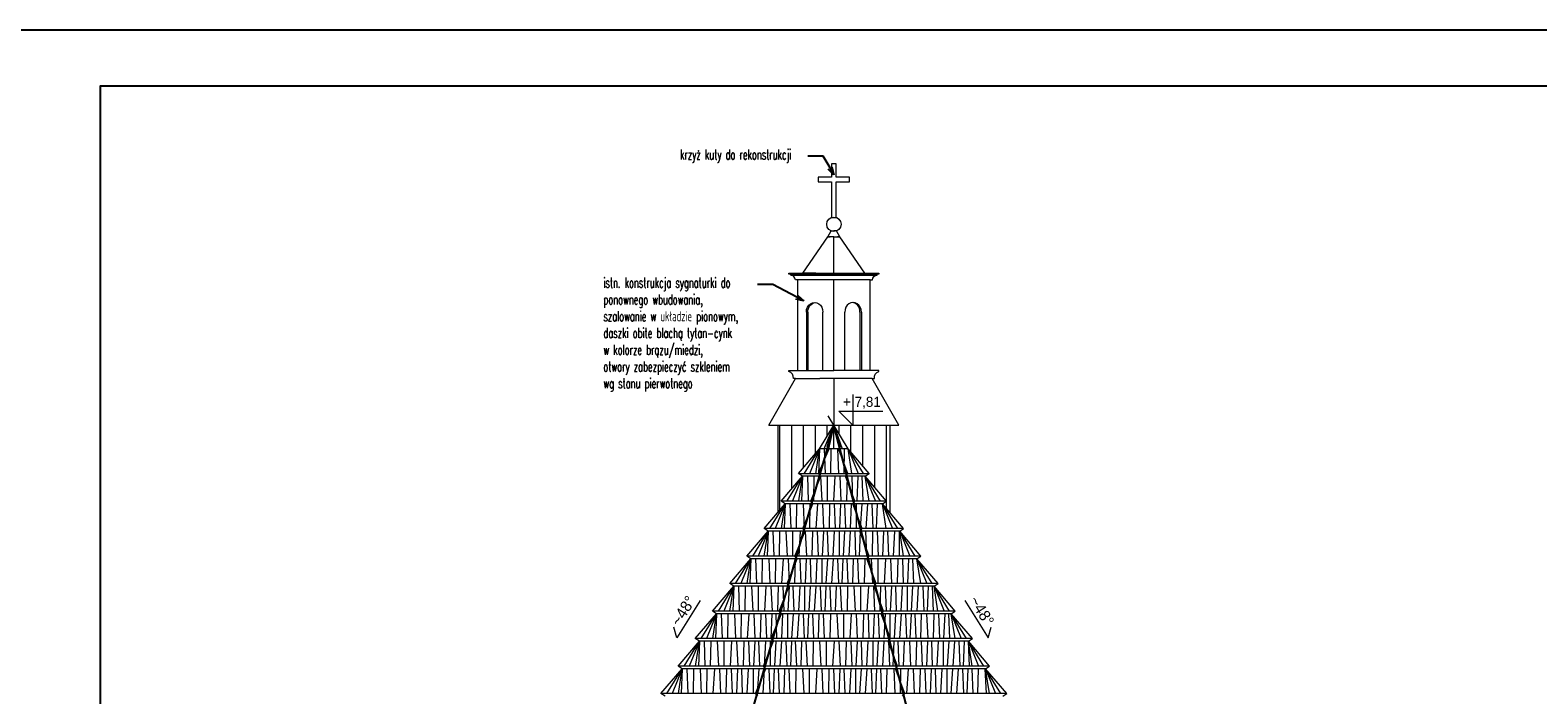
# Model space of a CAD drawing. Header units: centimetres. Extents: x 148485 to 162129, y -6573 to -2118.
# Tile 164 of 167: x 157992 to 159340, y -5683 to -5088. Entities that reach past the tile are written whole.
import ezdxf
from ezdxf import colors
from ezdxf.entities.mleader import LeaderData, LeaderLine
from ezdxf.enums import TextEntityAlignment as Align
from ezdxf.math import Vec2, Vec3

# ---------------------------------------------------------------- set-up
doc = ezdxf.new("R2010")
doc.units = ezdxf.units.CM
doc.header["$LTSCALE"] = 0.1
doc.layers.get('0').update_dxf_attribs({"color": 45})
for name, color, linetype, lineweight in [('A_Opisy', 7, 'Continuous', 18), ('ELEWACJE - dach', 253, 'Continuous', 18), ('ELEWACJE - dach podziały', 34, 'Continuous', 15), ('ELEWACJE - hacz dachówki', 251, 'Continuous', 9), ('WIDOKOWE', 4, 'Continuous', 15)]:
    doc.layers.add(name, color=color, linetype=linetype, lineweight=lineweight)
for name, color, linetype in [('Format', 7, 'Continuous'), ('ozn_graficzne_PROKON', 5, 'Continuous'), ('ozn_graficzne_R&F', 5, 'Continuous')]:
    doc.layers.add(name, color=color, linetype=linetype)
doc.styles.add('CG', font='FL Pismo Techniczne.ttf')
doc.styles.add('Skala 50', font='simplex.shx', dxfattribs={"width": 0.9, "height": 10})
doc.styles.add('TECH', font='flptechn.ttf')
pattern_1 = [(90, (1292.184, 0), (-10.6066017, 6e-16), [])]

# ---------------------------------------------------------------- blocks, each defined once
blk = doc.blocks.new('_Open30')
at = {"color": 0, "linetype": 'ByBlock', "lineweight": -2, "transparency": 16777216}
for p, q in [((-1, 0.2679), (0, 0)), ((0, 0), (-1, -0.2679)), ((0, 0), (-1, 0))]:
    blk.add_line(p, q, dxfattribs=at)

msp = doc.modelspace()

# ---------------------------------------------------------------- hatches: boundary and pattern name
at = {"layer": 'ELEWACJE - hacz dachówki'}
h = msp.add_hatch(dxfattribs=at)
h.set_pattern_fill('JIS_WOOD', color=256, scale=15, angle=135)
h.set_pattern_definition(pattern_1)
h.paths.add_polyline_path([(158710.712, -5441.463), (158660.712, -5441.463), (158660.712, -5519.301), (158667.229, -5511.669), (158663.575, -5509.386), (158682.596, -5487.076), (158679.131, -5484.535), (158697.964, -5462.483)])
h = msp.add_hatch(dxfattribs=at)
h.set_pattern_fill('JIS_WOOD', color=256, scale=15, angle=135)
h.set_pattern_definition(pattern_1)
h.paths.add_polyline_path([(158710.712, -5441.463), (158723.459, -5462.483), (158742.292, -5484.535), (158738.827, -5487.076), (158757.849, -5509.386), (158754.195, -5511.669), (158760.712, -5519.301), (158760.712, -5441.463), (158739.452, -5441.463)])

# ---------------------------------------------------------------- linework, layer by layer
at = {"layer": 'A_Opisy'}
msp.add_lwpolyline([(158727.685, -5413.853), (158727.685, -5441.353), (158715.185, -5428.853), (158754.446, -5428.853)], dxfattribs=at)
at = {"layer": 'Defpoints'}
msp.add_lwpolyline([(158826.238, -5888.06), (158710.712, -5441.463), (158582.859, -5888.06)], dxfattribs=at)
at = {"layer": 'ELEWACJE - dach'}
for points in [[(158712.712, -5255.561), (158712.712, -5223.561), (158724.712, -5223.561), (158724.712, -5219.561), (158712.712, -5219.561), (158712.712, -5207.561), (158708.712, -5207.561), (158708.712, -5219.561), (158696.712, -5219.561), (158696.712, -5223.561), (158708.712, -5223.561), (158708.712, -5255.561), (158712.712, -5255.561)], [(158686.104, -5340.236), (158686.104, -5340.236), (158686.104, -5392.463)], [(158687.397, -5340.236), (158687.397, -5340.236), (158687.397, -5392.463)], [(158700.821, -5392.463), (158700.821, -5340.267)], [(158720.603, -5392.463), (158720.603, -5340.267)], [(158734.026, -5340.236), (158734.026, -5340.236), (158734.026, -5392.463)], [(158735.319, -5340.236), (158735.319, -5340.236), (158735.319, -5392.463)]]:
    msp.add_lwpolyline(points, dxfattribs=at)
msp.add_circle((158710.712, -5261.607), 6.414, dxfattribs=at)
at = {"layer": 'ELEWACJE - dach', "extrusion": (0, 0, -1)}
for centre, end_param in [((158693.465, -5340.061), 7.84456217), ((158694.758, -5340.061), 6.16177079)]:
    msp.add_ellipse(centre, major_axis=(0.335, 8.572), ratio=0.85778845, start_param=4.658597, end_param=end_param, dxfattribs=at)
at = {"layer": 'ELEWACJE - dach'}
for centre, end_param in [((158727.959, -5340.061), 7.84456217), ((158726.666, -5340.061), 6.16177079)]:
    msp.add_ellipse(centre, major_axis=(-0.335, 8.572), ratio=0.85778845, start_param=4.658597, end_param=end_param, dxfattribs=at)
at = {"layer": 'ELEWACJE - dach podziały'}
for p, q in [((158710.712, -5305.463), (158710.712, -5272.982)), ((158710.712, -5392.463), (158710.712, -5311.463)), ((158710.712, -5399.463), (158710.712, -5441.463)), ((158773.028, -5533.722), (158648.396, -5533.722))]:
    msp.add_line(p, q, dxfattribs=at)
for points in [[(158710.712, -5272.982), (158705.406, -5272.982), (158708.304, -5267.56), (158710.712, -5267.56)], [(158710.712, -5272.982), (158716.017, -5272.982), (158713.12, -5267.56), (158710.712, -5267.56)], [(158694.705, -5305.463), (158682.898, -5305.463), (158705.406, -5272.982), (158707.524, -5272.982)], [(158720.418, -5305.463), (158738.525, -5305.463), (158716.017, -5272.982), (158713.899, -5272.982)], [(158698.86, -5311.463), (158678.263, -5311.463), (158678.263, -5392.463)], [(158722.563, -5311.463), (158698.86, -5311.463)], [(158743.16, -5392.463), (158743.16, -5311.463), (158722.563, -5311.463)], [(158652.629, -5441.463), (158676.399, -5399.463), (158698.191, -5399.463)], [(158723.232, -5399.463), (158698.191, -5399.463)], [(158768.795, -5441.463), (158745.024, -5399.463), (158723.232, -5399.463)], [(158861.768, -5683.823), (158865.392, -5681.498), (158846.401, -5659.23), (158850.024, -5656.905), (158831.033, -5634.636), (158834.656, -5632.311), (158815.665, -5610.043), (158819.289, -5607.718), (158800.298, -5585.45), (158803.921, -5583.125), (158784.93, -5560.856), (158788.584, -5558.573), (158769.562, -5536.263), (158773.028, -5533.722), (158754.195, -5511.669), (158757.849, -5509.386), (158738.827, -5487.076), (158742.292, -5484.535), (158723.459, -5462.483), (158705.526, -5432.912)], [(158559.655, -5683.823), (158556.032, -5681.498), (158575.023, -5659.23), (158571.399, -5656.905), (158590.39, -5634.636), (158586.767, -5632.311), (158605.758, -5610.043), (158602.135, -5607.718), (158621.126, -5585.45), (158617.502, -5583.125), (158636.493, -5560.856), (158632.839, -5558.573), (158651.861, -5536.263), (158648.396, -5533.722), (158667.229, -5511.669), (158663.575, -5509.386), (158682.596, -5487.076), (158679.131, -5484.535), (158697.964, -5462.483), (158710.712, -5441.463)], [(158642.661, -5683.823), (158640.661, -5681.498), (158649.702, -5659.23), (158647.702, -5656.905), (158656.743, -5634.636), (158654.743, -5632.311), (158663.783, -5610.043), (158661.783, -5607.718), (158670.824, -5585.45), (158668.824, -5583.125), (158677.864, -5560.856), (158675.864, -5558.531), (158684.905, -5536.263), (158682.905, -5533.938), (158691.946, -5511.669), (158689.946, -5509.344), (158698.986, -5487.076), (158696.986, -5484.751), (158706.575, -5462.483), (158704.575, -5460.158), (158710.712, -5441.463)], [(158652.629, -5441.463), (158739.452, -5441.463)], [(158660.712, -5441.463), (158660.712, -5519.301)], [(158772.105, -5683.823), (158774.105, -5681.498), (158765.743, -5659.23), (158767.743, -5656.905), (158759.381, -5634.636), (158761.381, -5632.311), (158753.019, -5610.043), (158755.019, -5607.718), (158746.658, -5585.45), (158748.658, -5583.125), (158740.296, -5560.856), (158742.296, -5558.531), (158733.934, -5536.263), (158735.934, -5533.938), (158727.572, -5511.669), (158729.572, -5509.344), (158721.21, -5487.076), (158723.21, -5484.751), (158714.848, -5462.483), (158716.848, -5460.158), (158710.712, -5441.463)], [(158739.452, -5441.463), (158768.795, -5441.463)], [(158760.712, -5441.463), (158760.712, -5519.301)], [(158723.459, -5462.483), (158697.964, -5462.483)], [(158742.481, -5484.793), (158678.942, -5484.793)], [(158757.849, -5509.386), (158663.575, -5509.386)], [(158788.584, -5558.573), (158632.839, -5558.573)], [(158803.921, -5583.125), (158617.502, -5583.125)], [(158819.289, -5607.718), (158602.135, -5607.718)], [(158834.656, -5632.311), (158586.767, -5632.311)], [(158850.024, -5656.905), (158571.399, -5656.905)], [(158865.392, -5681.498), (158556.032, -5681.498)]]:
    msp.add_lwpolyline(points, dxfattribs=at)
for points in [[(158670.521, -5305.463), (158750.902, -5305.463), (158750.902, -5306.274), (158670.521, -5306.274)], [(158749.355, -5306.274), (158672.068, -5306.274), (158672.068, -5307.085), (158749.355, -5307.085)]]:
    msp.add_lwpolyline(points, close=True, dxfattribs=at)
for points in [[(158678.263, -5311.463), (158676.229, -5311.463, 0.38137893), (158672.068, -5307.085), (158672.068, -5306.274), (158710.712, -5306.274)], [(158743.16, -5311.463), (158745.194, -5311.463, -0.38137893), (158749.355, -5307.085), (158749.355, -5306.274), (158710.712, -5306.274)], [(158676.399, -5399.463), (158674.462, -5399.463, 0.38137893), (158670.499, -5393.235), (158670.499, -5392.463), (158710.712, -5392.463)], [(158745.024, -5399.463), (158746.961, -5399.463, -0.38137893), (158750.924, -5393.235), (158750.924, -5392.463), (158710.712, -5392.463)]]:
    msp.add_lwpolyline(points, format="xyb", dxfattribs=at)
at = {"layer": 'ELEWACJE - hacz dachówki'}
for p, q in [((158697.907, -5462.576), (158697.004, -5484.844)), ((158702.13, -5462.576), (158702.888, -5484.844)), ((158708.065, -5462.576), (158707.698, -5484.844)), ((158713.849, -5462.576), (158714.964, -5484.844)), ((158719.821, -5462.576), (158719.735, -5484.844)), ((158682.758, -5486.862), (158681.854, -5509.131)), ((158686.98, -5486.862), (158687.739, -5509.131)), ((158692.915, -5486.862), (158692.548, -5509.131)), ((158698.699, -5486.862), (158699.814, -5509.131)), ((158704.672, -5486.862), (158704.586, -5509.131)), ((158711.578, -5486.862), (158710.234, -5509.131)), ((158716.017, -5486.862), (158717.044, -5509.131)), ((158722.453, -5486.862), (158721.903, -5509.131)), ((158726.62, -5486.862), (158727.446, -5509.131)), ((158731.497, -5509.131), (158732.516, -5486.862)), ((158736.82, -5509.131), (158736.019, -5486.862)), ((158667.201, -5511.713), (158666.298, -5533.766)), ((158671.424, -5511.713), (158672.182, -5533.766)), ((158677.359, -5511.713), (158676.992, -5533.766)), ((158683.143, -5511.713), (158684.257, -5533.766)), ((158689.115, -5511.713), (158689.029, -5533.766)), ((158696.022, -5511.713), (158694.677, -5533.766)), ((158700.46, -5511.713), (158701.488, -5533.766)), ((158706.897, -5511.713), (158706.347, -5533.766)), ((158711.064, -5511.713), (158711.89, -5533.766)), ((158715.941, -5533.766), (158716.96, -5511.713)), ((158721.264, -5533.766), (158720.463, -5511.713)), ((158725.443, -5533.766), (158726.607, -5511.713)), ((158730.92, -5533.766), (158730.92, -5511.713)), ((158734.606, -5533.766), (158735.916, -5511.713)), ((158739.586, -5533.766), (158740.969, -5511.713)), ((158745.805, -5533.766), (158744.931, -5511.713)), ((158748.865, -5533.766), (158749.828, -5511.713)), ((158651.861, -5536.263), (158650.957, -5558.531)), ((158656.084, -5536.263), (158656.842, -5558.531)), ((158662.018, -5536.263), (158661.652, -5558.531)), ((158667.802, -5536.263), (158668.917, -5558.531)), ((158673.775, -5536.263), (158673.689, -5558.531)), ((158680.682, -5536.263), (158679.337, -5558.531)), ((158685.12, -5536.263), (158686.148, -5558.531)), ((158691.557, -5536.263), (158691.006, -5558.531)), ((158695.723, -5536.263), (158696.549, -5558.531)), ((158700.601, -5558.531), (158701.62, -5536.263)), ((158705.923, -5558.531), (158705.123, -5536.263)), ((158710.102, -5558.531), (158711.267, -5536.263)), ((158715.58, -5558.531), (158715.58, -5536.263)), ((158719.265, -5558.531), (158720.576, -5536.263)), ((158724.246, -5558.531), (158725.629, -5536.263)), ((158730.465, -5558.531), (158729.591, -5536.263)), ((158733.525, -5558.531), (158734.488, -5536.263)), ((158738.926, -5536.263), (158739.953, -5558.531)), ((158745.362, -5536.263), (158744.812, -5558.531)), ((158749.529, -5536.263), (158750.355, -5558.531)), ((158754.406, -5558.531), (158755.425, -5536.263)), ((158759.729, -5558.531), (158758.928, -5536.263)), ((158763.908, -5558.531), (158765.073, -5536.263)), ((158769.385, -5558.531), (158769.385, -5536.263)), ((158636.466, -5560.9), (158635.562, -5583.168)), ((158640.688, -5560.9), (158641.447, -5583.168)), ((158646.623, -5560.9), (158646.257, -5583.168)), ((158652.407, -5560.9), (158653.522, -5583.168)), ((158658.38, -5560.9), (158658.294, -5583.168)), ((158665.287, -5560.9), (158663.942, -5583.168)), ((158669.725, -5560.9), (158670.753, -5583.168)), ((158676.162, -5560.9), (158675.611, -5583.168)), ((158680.328, -5560.9), (158681.154, -5583.168)), ((158685.206, -5583.168), (158686.225, -5560.9)), ((158690.528, -5583.168), (158689.728, -5560.9)), ((158694.707, -5583.168), (158695.872, -5560.9)), ((158700.185, -5583.168), (158700.185, -5560.9)), ((158703.87, -5583.168), (158705.181, -5560.9)), ((158708.851, -5583.168), (158710.234, -5560.9)), ((158715.07, -5583.168), (158714.196, -5560.9)), ((158718.13, -5583.168), (158719.092, -5560.9)), ((158723.541, -5583.168), (158722.578, -5560.9)), ((158727.574, -5583.168), (158728.254, -5560.9)), ((158733.06, -5583.168), (158732.097, -5560.9)), ((158738.237, -5560.9), (158737.87, -5583.168)), ((158744.021, -5560.9), (158745.135, -5583.168)), ((158749.993, -5560.9), (158749.907, -5583.168)), ((158756.9, -5560.9), (158755.555, -5583.168)), ((158761.338, -5560.9), (158762.366, -5583.168)), ((158767.775, -5560.9), (158767.225, -5583.168)), ((158771.942, -5560.9), (158772.768, -5583.168)), ((158776.819, -5583.168), (158777.838, -5560.9)), ((158782.142, -5583.168), (158781.341, -5560.9)), ((158621.126, -5585.45), (158620.222, -5607.718)), ((158625.348, -5585.45), (158626.107, -5607.718)), ((158631.283, -5585.45), (158630.916, -5607.718)), ((158637.067, -5585.45), (158638.182, -5607.718)), ((158643.04, -5585.45), (158642.954, -5607.718)), ((158649.947, -5585.45), (158648.602, -5607.718)), ((158654.385, -5585.45), (158655.412, -5607.718)), ((158660.821, -5585.45), (158660.271, -5607.718)), ((158664.988, -5585.45), (158665.814, -5607.718)), ((158669.865, -5607.718), (158670.884, -5585.45)), ((158675.188, -5607.718), (158674.387, -5585.45)), ((158679.367, -5607.718), (158680.532, -5585.45)), ((158684.844, -5607.718), (158684.844, -5585.45)), ((158688.53, -5607.718), (158689.84, -5585.45)), ((158693.511, -5607.718), (158694.894, -5585.45)), ((158699.729, -5607.718), (158698.856, -5585.45)), ((158702.789, -5607.718), (158703.752, -5585.45)), ((158708.201, -5607.718), (158707.238, -5585.45)), ((158712.234, -5607.718), (158712.914, -5585.45)), ((158717.72, -5607.718), (158716.757, -5585.45)), ((158722.896, -5585.45), (158722.53, -5607.718)), ((158728.68, -5585.45), (158729.795, -5607.718)), ((158734.653, -5585.45), (158734.567, -5607.718)), ((158741.56, -5585.45), (158740.215, -5607.718)), ((158745.998, -5585.45), (158747.026, -5607.718)), ((158752.435, -5585.45), (158751.884, -5607.718)), ((158756.601, -5585.45), (158757.427, -5607.718)), ((158761.479, -5607.718), (158762.498, -5585.45)), ((158766.801, -5607.718), (158766.001, -5585.45)), ((158770.98, -5607.718), (158772.145, -5585.45)), ((158776.458, -5607.718), (158776.458, -5585.45)), ((158780.143, -5607.718), (158781.454, -5585.45)), ((158785.124, -5607.718), (158786.507, -5585.45)), ((158791.343, -5607.718), (158790.469, -5585.45)), ((158794.403, -5607.718), (158795.366, -5585.45)), ((158799.814, -5607.718), (158798.851, -5585.45)), ((158605.758, -5610.043), (158604.854, -5632.311)), ((158609.981, -5610.043), (158610.739, -5632.311)), ((158615.915, -5610.043), (158615.549, -5632.311)), ((158621.699, -5610.043), (158622.814, -5632.311)), ((158627.672, -5610.043), (158627.586, -5632.311)), ((158634.579, -5610.043), (158633.234, -5632.311)), ((158639.017, -5610.043), (158640.045, -5632.311)), ((158645.454, -5610.043), (158644.903, -5632.311)), ((158649.62, -5610.043), (158650.446, -5632.311)), ((158654.498, -5632.311), (158655.517, -5610.043)), ((158659.82, -5632.311), (158659.02, -5610.043)), ((158663.999, -5632.311), (158665.164, -5610.043)), ((158669.477, -5632.311), (158669.477, -5610.043)), ((158673.162, -5632.311), (158674.473, -5610.043)), ((158678.143, -5632.311), (158679.526, -5610.043)), ((158684.362, -5632.311), (158683.488, -5610.043)), ((158687.422, -5632.311), (158688.385, -5610.043)), ((158692.833, -5632.311), (158691.87, -5610.043)), ((158696.866, -5632.311), (158697.546, -5610.043)), ((158702.352, -5632.311), (158701.389, -5610.043)), ((158707.529, -5610.043), (158707.162, -5632.311)), ((158713.313, -5610.043), (158714.428, -5632.311)), ((158719.285, -5610.043), (158719.199, -5632.311)), ((158726.192, -5610.043), (158724.847, -5632.311)), ((158730.63, -5610.043), (158731.658, -5632.311)), ((158737.067, -5610.043), (158736.517, -5632.311)), ((158741.234, -5610.043), (158742.06, -5632.311)), ((158746.111, -5632.311), (158747.13, -5610.043)), ((158751.434, -5632.311), (158750.633, -5610.043)), ((158755.613, -5632.311), (158756.777, -5610.043)), ((158761.09, -5632.311), (158761.09, -5610.043)), ((158764.776, -5632.311), (158766.086, -5610.043)), ((158769.756, -5632.311), (158771.139, -5610.043)), ((158775.975, -5632.311), (158775.102, -5610.043)), ((158779.035, -5632.311), (158779.998, -5610.043)), ((158784.447, -5632.311), (158783.484, -5610.043)), ((158788.479, -5632.311), (158789.159, -5610.043)), ((158793.597, -5610.043), (158794.625, -5632.311)), ((158800.034, -5610.043), (158799.484, -5632.311)), ((158804.201, -5610.043), (158805.027, -5632.311)), ((158809.078, -5632.311), (158810.097, -5610.043)), ((158814.401, -5632.311), (158813.6, -5610.043)), ((158590.39, -5634.636), (158589.487, -5656.905)), ((158594.613, -5634.636), (158595.371, -5656.905)), ((158600.548, -5634.636), (158600.181, -5656.905)), ((158606.332, -5634.636), (158607.447, -5656.905)), ((158612.304, -5634.636), (158612.218, -5656.905)), ((158619.211, -5634.636), (158617.866, -5656.905)), ((158623.649, -5634.636), (158624.677, -5656.905)), ((158630.086, -5634.636), (158629.536, -5656.905)), ((158634.253, -5634.636), (158635.079, -5656.905)), ((158639.13, -5656.905), (158640.149, -5634.636)), ((158644.453, -5656.905), (158643.652, -5634.636)), ((158648.632, -5656.905), (158649.796, -5634.636)), ((158654.109, -5656.905), (158654.109, -5634.636)), ((158657.795, -5656.905), (158659.105, -5634.636)), ((158662.775, -5656.905), (158664.158, -5634.636)), ((158668.994, -5656.905), (158668.121, -5634.636)), ((158672.054, -5656.905), (158673.017, -5634.636)), ((158677.466, -5656.905), (158676.503, -5634.636)), ((158681.498, -5656.905), (158682.178, -5634.636)), ((158686.985, -5656.905), (158686.021, -5634.636)), ((158692.161, -5634.636), (158691.794, -5656.905)), ((158697.945, -5634.636), (158699.06, -5656.905)), ((158703.918, -5634.636), (158703.832, -5656.905)), ((158710.825, -5634.636), (158709.48, -5656.905)), ((158715.263, -5634.636), (158716.29, -5656.905)), ((158721.699, -5634.636), (158721.149, -5656.905)), ((158725.866, -5634.636), (158726.692, -5656.905)), ((158730.743, -5656.905), (158731.762, -5634.636)), ((158736.066, -5656.905), (158735.265, -5634.636)), ((158740.245, -5656.905), (158741.41, -5634.636)), ((158745.722, -5656.905), (158745.722, -5634.636)), ((158749.408, -5656.905), (158750.718, -5634.636)), ((158754.389, -5656.905), (158755.772, -5634.636)), ((158760.607, -5656.905), (158759.734, -5634.636)), ((158763.667, -5656.905), (158764.63, -5634.636)), ((158769.079, -5656.905), (158768.116, -5634.636)), ((158773.112, -5656.905), (158773.792, -5634.636)), ((158778.23, -5634.636), (158779.257, -5656.905)), ((158784.666, -5634.636), (158784.116, -5656.905)), ((158788.833, -5634.636), (158789.659, -5656.905)), ((158793.71, -5656.905), (158794.73, -5634.636)), ((158799.033, -5656.905), (158798.232, -5634.636)), ((158803.212, -5656.905), (158804.377, -5634.636)), ((158808.69, -5656.905), (158808.69, -5634.636)), ((158812.375, -5656.905), (158813.686, -5634.636)), ((158817.356, -5656.905), (158818.739, -5634.636)), ((158823.575, -5656.905), (158822.701, -5634.636)), ((158826.634, -5656.905), (158827.597, -5634.636)), ((158832.046, -5656.905), (158831.083, -5634.636)), ((158575.023, -5659.23), (158574.119, -5681.498)), ((158579.245, -5659.23), (158580.004, -5681.498)), ((158585.18, -5659.23), (158584.814, -5681.498)), ((158590.964, -5659.23), (158592.079, -5681.498)), ((158596.937, -5659.23), (158596.851, -5681.498)), ((158603.844, -5659.23), (158602.499, -5681.498)), ((158608.282, -5659.23), (158609.309, -5681.498)), ((158614.718, -5659.23), (158614.168, -5681.498)), ((158618.885, -5659.23), (158619.711, -5681.498)), ((158623.762, -5681.498), (158624.782, -5659.23)), ((158629.085, -5681.498), (158628.284, -5659.23)), ((158633.264, -5681.498), (158634.429, -5659.23)), ((158638.742, -5681.498), (158638.742, -5659.23)), ((158642.427, -5681.498), (158643.738, -5659.23)), ((158647.408, -5681.498), (158648.791, -5659.23)), ((158653.626, -5681.498), (158652.753, -5659.23)), ((158656.686, -5681.498), (158657.649, -5659.23)), ((158662.098, -5681.498), (158661.135, -5659.23)), ((158666.131, -5681.498), (158666.811, -5659.23)), ((158671.617, -5681.498), (158670.654, -5659.23)), ((158676.793, -5659.23), (158676.427, -5681.498)), ((158682.577, -5659.23), (158683.692, -5681.498)), ((158688.55, -5659.23), (158688.464, -5681.498)), ((158695.457, -5659.23), (158694.112, -5681.498)), ((158699.895, -5659.23), (158700.923, -5681.498)), ((158706.332, -5659.23), (158705.781, -5681.498)), ((158710.498, -5659.23), (158711.324, -5681.498)), ((158715.376, -5681.498), (158716.395, -5659.23)), ((158720.698, -5681.498), (158719.898, -5659.23)), ((158724.877, -5681.498), (158726.042, -5659.23)), ((158730.355, -5681.498), (158730.355, -5659.23)), ((158734.04, -5681.498), (158735.351, -5659.23)), ((158739.021, -5681.498), (158740.404, -5659.23)), ((158745.24, -5681.498), (158744.366, -5659.23)), ((158748.3, -5681.498), (158749.263, -5659.23)), ((158753.711, -5681.498), (158752.748, -5659.23)), ((158757.744, -5681.498), (158758.424, -5659.23)), ((158764.208, -5659.23), (158765.323, -5681.498)), ((158770.18, -5659.23), (158770.094, -5681.498)), ((158777.087, -5659.23), (158775.743, -5681.498)), ((158781.526, -5659.23), (158782.553, -5681.498)), ((158787.962, -5659.23), (158787.412, -5681.498)), ((158792.129, -5659.23), (158792.955, -5681.498)), ((158797.006, -5681.498), (158798.025, -5659.23)), ((158802.329, -5681.498), (158801.528, -5659.23)), ((158806.508, -5681.498), (158807.672, -5659.23)), ((158811.985, -5681.498), (158811.985, -5659.23)), ((158815.671, -5681.498), (158816.981, -5659.23)), ((158820.651, -5681.498), (158822.035, -5659.23)), ((158826.87, -5681.498), (158825.997, -5659.23)), ((158829.93, -5681.498), (158830.893, -5659.23)), ((158835.342, -5681.498), (158834.379, -5659.23)), ((158839.375, -5681.498), (158840.054, -5659.23)), ((158845.838, -5659.23), (158846.953, -5681.498))]:
    msp.add_line(p, q, dxfattribs=at)
for points in [[(158702.13, -5462.576), (158710.712, -5441.463)], [(158710.712, -5441.463), (158705.759, -5462.483)], [(158710.712, -5441.463), (158718.001, -5462.483)], [(158710.712, -5462.483), (158710.712, -5441.463)], [(158684.193, -5484.844), (158697.907, -5462.576)], [(158697.907, -5462.576), (158688.907, -5484.844)], [(158694.489, -5484.844), (158697.907, -5462.576)], [(158726.877, -5484.751), (158723.459, -5462.483)], [(158723.459, -5462.483), (158732.459, -5484.751)], [(158737.173, -5484.751), (158723.459, -5462.483)], [(158669.044, -5509.131), (158682.758, -5486.862)], [(158682.758, -5486.862), (158673.758, -5509.131)], [(158679.34, -5509.131), (158682.758, -5486.862)], [(158738.827, -5487.076), (158682.596, -5487.076)], [(158742.245, -5509.344), (158738.827, -5487.076)], [(158738.827, -5487.076), (158747.827, -5509.344)], [(158752.541, -5509.344), (158738.827, -5487.076)], [(158653.487, -5533.766), (158667.201, -5511.713)], [(158667.201, -5511.713), (158658.201, -5533.766)], [(158663.783, -5533.766), (158667.201, -5511.713)], [(158754.195, -5511.669), (158667.229, -5511.669)], [(158757.613, -5533.722), (158754.195, -5511.669)], [(158754.195, -5511.669), (158763.195, -5533.722)], [(158767.909, -5533.722), (158754.195, -5511.669)], [(158638.147, -5558.531), (158651.861, -5536.263)], [(158651.861, -5536.263), (158642.861, -5558.531)], [(158648.443, -5558.531), (158651.861, -5536.263)], [(158769.562, -5536.263), (158651.861, -5536.263)], [(158772.98, -5558.531), (158769.562, -5536.263)], [(158769.562, -5536.263), (158778.562, -5558.531)], [(158783.276, -5558.531), (158769.562, -5536.263)], [(158622.752, -5583.168), (158636.466, -5560.9)], [(158636.466, -5560.9), (158627.466, -5583.168)], [(158633.048, -5583.168), (158636.466, -5560.9)], [(158784.93, -5560.856), (158636.493, -5560.856)], [(158788.348, -5583.125), (158784.93, -5560.856)], [(158784.93, -5560.856), (158793.93, -5583.125)], [(158798.644, -5583.125), (158784.93, -5560.856)], [(158607.412, -5607.718), (158621.126, -5585.45)], [(158621.126, -5585.45), (158612.126, -5607.718)], [(158617.708, -5607.718), (158621.126, -5585.45)], [(158800.298, -5585.45), (158621.126, -5585.45)], [(158803.716, -5607.718), (158800.298, -5585.45)], [(158800.298, -5585.45), (158809.298, -5607.718)], [(158814.012, -5607.718), (158800.298, -5585.45)], [(158592.044, -5632.311), (158605.758, -5610.043)], [(158605.758, -5610.043), (158596.758, -5632.311)], [(158602.34, -5632.311), (158605.758, -5610.043)], [(158815.665, -5610.043), (158605.758, -5610.043)], [(158819.083, -5632.311), (158815.665, -5610.043)], [(158815.665, -5610.043), (158824.665, -5632.311)], [(158829.379, -5632.311), (158815.665, -5610.043)], [(158576.676, -5656.905), (158590.39, -5634.636)], [(158590.39, -5634.636), (158581.39, -5656.905)], [(158586.972, -5656.905), (158590.39, -5634.636)], [(158831.033, -5634.636), (158590.39, -5634.636)], [(158834.451, -5656.905), (158831.033, -5634.636)], [(158831.033, -5634.636), (158840.033, -5656.905)], [(158844.747, -5656.905), (158831.033, -5634.636)], [(158561.309, -5681.498), (158575.023, -5659.23)], [(158575.023, -5659.23), (158566.023, -5681.498)], [(158571.605, -5681.498), (158575.023, -5659.23)], [(158846.401, -5659.23), (158575.023, -5659.23)], [(158849.819, -5681.498), (158846.401, -5659.23)], [(158846.401, -5659.23), (158855.401, -5681.498)], [(158860.114, -5681.498), (158846.401, -5659.23)]]:
    msp.add_lwpolyline(points, dxfattribs=at)
at = {"layer": 'Format'}
msp.add_lwpolyline([(157929.32, -6572.917), (160029.32, -6572.917), (160029.32, -5087.917), (157929.32, -5087.917)], close=True, dxfattribs=at)
at = {"layer": 'ozn_graficzne_PROKON', "color": 4, "lineweight": 5}
for points in [[(158591.112, -5598.139), (158570.179, -5631.638), (158567.423, -5622.025)], [(158827.733, -5598.139), (158848.666, -5631.638), (158851.422, -5622.025)]]:
    msp.add_lwpolyline(points, dxfattribs=at)
at = {"layer": 'ozn_graficzne_R&F'}
msp.add_lwpolyline([(158054.32, -6522.917), (159979.32, -6522.917), (159979.32, -5137.917), (158054.32, -5137.917)], close=True, dxfattribs=at)

# ---------------------------------------------------------------- texts
at = {"layer": 'A_Opisy', "color": 4, "style": 'TECH'}
msp.add_text('+ 7,81', height=9, dxfattribs=at).set_placement((158718.882, -5424.967))
at = {"layer": 'ozn_graficzne_PROKON', "color": 4, "lineweight": 0, "style": 'CG'}
for rotation, p in [(58, (158582.611, -5611.742)), (302, (158836.23, -5611.735))]:
    msp.add_text('~48%%D', height=10, rotation=rotation, dxfattribs=at).set_placement(p, align=Align.BOTTOM_CENTER)

# ---------------------------------------------------------------- leaders
at = {"layer": 'WIDOKOWE'}
ml = msp.add_multileader_mtext('Standard', dxfattribs=at)
ml.set_content('{\\W0.6;krzyż kuty do rekonstrukcji}', color=256, style='Skala 50')
ml.set_leader_properties()
ml.set_arrow_properties(name='OPEN30')
ml.build(insert=Vec2(0, 0))
ml.multileader.update_dxf_attribs({"dogleg_length": 13.72, "arrow_head_size": 7})
ctx = ml.context
ctx.base_point, ctx.char_height, ctx.arrow_head_size, ctx.plane_origin = Vec3(158571.081, -5200.677), 9, 7, Vec3(92699.258, 1511.662)
notes = []
notes.append((ctx, [(0, (1, 1, 0), (158701.172, -5200.677), (-1, 0), 13.72, [(0, [(158710.718, -5217.298)], 0, [])])]))
ctx.mtext.insert, ctx.mtext.width, ctx.mtext.defined_height = Vec3(158573.081, -5194.677), 131.17135, 46.643
ml = msp.add_multileader_mtext('Standard', dxfattribs=at)
ml.set_content('{\\W0.6;istn. konstrukcja sygnaturki do ponownego wbudowania,\\Pszalowanie w układzie pionowym, \\Pdaszki obite blachą tytan-cynk \\Pw kolorze brązu/miedzi,\\Potwory zabezpieczyć szkleniem \\Pwg stanu pierwotnego}', color=256, style='Skala 50')
ml.set_leader_properties()
ml.set_arrow_properties(name='OPEN30')
ml.build(insert=Vec2(0, 0))
ml.multileader.update_dxf_attribs({"dogleg_length": 13.72, "arrow_head_size": 7})
ctx = ml.context
ctx.base_point, ctx.char_height, ctx.arrow_head_size, ctx.plane_origin = Vec3(158502.577, -5315.358), 9, 7, Vec3(92660.569, 1432.454)
notes.append((ctx, [(0, (1, 1, 0), (158656.068, -5315.358), (-1, 0), 13.72, [(0, [(158683.709, -5330.228)], 0, [])])]))
ctx.mtext.insert, ctx.mtext.width, ctx.mtext.defined_height = Vec3(158504.577, -5309.358), 141.78502, 46.643
for ctx, leaders in notes:
    for number, flags, end, landing, length, lines in leaders:
        leader = LeaderData()
        leader.index, (leader.has_last_leader_line, leader.has_dogleg_vector, leader.attachment_direction) = number, flags
        leader.last_leader_point, leader.dogleg_vector, leader.dogleg_length = Vec3(end), Vec3(landing), length
        for number, points, colour, breaks in lines:
            line = LeaderLine()
            line.index, line.vertices, line.color, line.breaks = number, Vec3.list(points), colors.encode_raw_color(colour), breaks
            leader.lines.append(line)
        ctx.leaders.append(leader)

doc.saveas('drawing.dxf')
